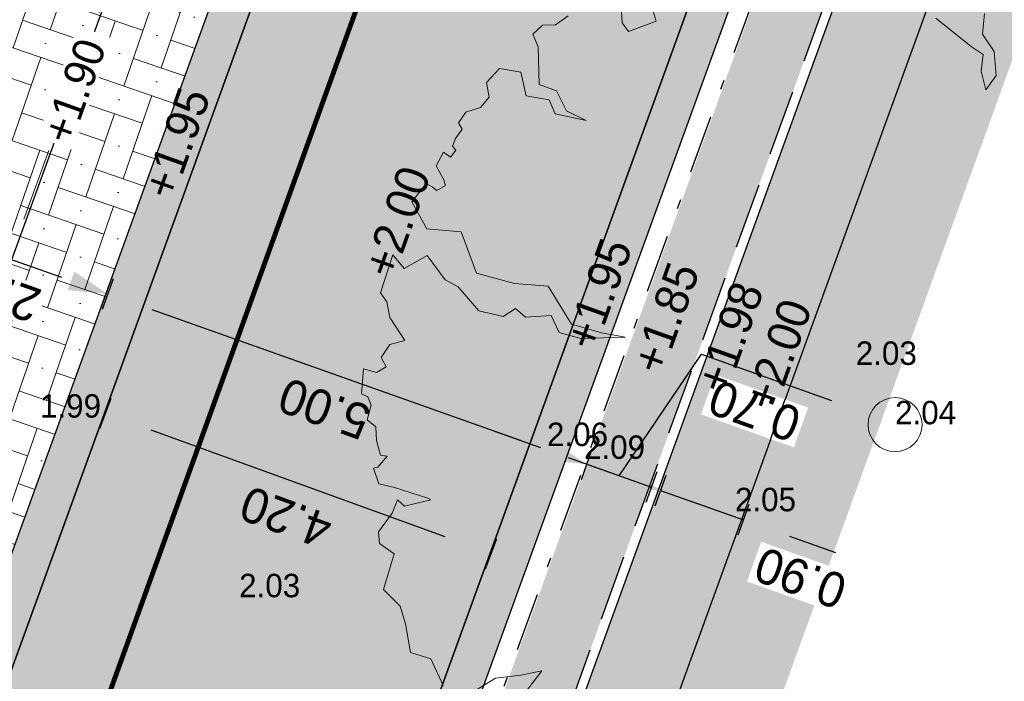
# Model space of a CAD drawing. Header units: metres. Extents: x 134157 to 138734, y 451157 to 455772.
# Tile 235 of 256: x 136431.29 to 136441.36, y 453442.51 to 453449.28. Entities that reach past the tile are written whole.
import ezdxf

# ---------------------------------------------------------------- set-up
doc = ezdxf.new("R2010")
doc.units = ezdxf.units.M
for name, pattern in [('CENTER__G5', [2.4, 1.5, -0.3, 0.3, -0.3]), ('DASHDOT__G2', [1.2, 0.6, -0.3, 0, -0.3]), ('HIDDEN__G5', [1.125, 0.75, -0.375])]:
    doc.linetypes.add(name, pattern=pattern)
doc.layers.add('-DR-alg-hulplijnen kantverharding asflast nieuwe fietsstraat', color=7, linetype='Continuous', true_color=0xff9429, plot=False)
for name, color, linetype, lineweight in [('-DR-bs-boom', 253, 'Continuous', 13), ('-DR-nw-rio-HWA 125', 170, 'HIDDEN__G5', 13), ('-DR-nw-vh-arc-tegels 300x300x45', 253, 'Continuous', 9)]:
    doc.layers.add(name, color=color, linetype=linetype, lineweight=lineweight)
for name, color, linetype in [('-DR-bs-rio-DWA Jutfaseweg', 253, 'Continuous'), ('-DR-bs-txt-hoogtemaat', 253, 'Continuous'), ('-DR-nw-maatvoering', 3, 'Continuous'), ('-DR-nw-rio-HWA 160', 170, 'CENTER__G5'), ('-DR-nw-txt-hoogtemaat', 2, 'Continuous'), ('-DR-nw-vh-band 10x20 ob', 2, 'HIDDEN__G5'), ('-DR-nw-vh-band 5-20x25', 2, 'DASHDOT__G2'), ('-DR-nw-vh-kantverharding', 3, 'Continuous')]:
    doc.layers.add(name, color=color, linetype=linetype)
doc.layers.add('-DR-nw-gr-arc-gras', color=7, linetype='Continuous', true_color=0xb5d5a4)
for name, color, linetype, lineweight, true_color in [('-DR-nw-vh-arc-asfalt fietsstraat rood', 7, 'Continuous', 9, 0xdfbfc7), ('-DR-nw-vh-arc-sbs df Drainflow', 7, 'Continuous', 9, 0xb9747c), ('-DR-nw-vh-arc-sbs kf bruinrood rabat halfsteens', 7, 'Continuous', 9, 0xb88485)]:
    doc.layers.add(name, color=color, linetype=linetype, lineweight=lineweight, true_color=true_color)
doc.layers.add('-DR-nw-vh-arc-halfverharding stabilizer', color=7, linetype='Continuous', lineweight=9, true_color=0xe2e1c1, transparency=0.1)
doc.layers.add('-DR-nw-vh-kantverharding halfverharding stabilizer', color=7, linetype='Continuous', true_color=0xe2e1c1, transparency=0.1)
doc.styles.add('Drong', font='txt', dxfattribs={"height": 1.8})
doc.dimstyles.new('Drong', dxfattribs={"dimtxt": 1.8, "dimasz": 2.5, "dimexe": 0, "dimexo": 0, "dimgap": 0.9, "dimtad": 1, "dimzin": 0, "dimdsep": 46, "dimtxsty": 'Drong', "dimblk": 'dimblk-wit', "dimcen": 0, "dimse1": 1, "dimse2": 1, "dimclrd": 256, "dimclre": 1, "dimclrt": 7, "dimadec": 0, "dimazin": 0, "dimtfac": 1, "dimtmove": 0, "dimatfit": 3, "dimfxl": 1, "dimtolj": 1, "dimtzin": 0, "dimarcsym": 0})
pattern_1 = [(115.3356253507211, (136419.7180158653, 453326.2367068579), (-0.2236810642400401, -0.1059037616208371), [0.06, -0.187485]), (205.3356253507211, (136419.7180158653, 453326.2367068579), (0.1059037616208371, -0.22368106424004), [0.06, -0.187485])]

# ---------------------------------------------------------------- blocks, each defined once
blk = doc.blocks.new('Boom bestaand 1')
for points in [[(-0.3180296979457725, 0.228042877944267), (-0.3010777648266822, 0.2188648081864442), (-0.2820069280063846, 0.2223948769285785), (-0.2608169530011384, 0.2153347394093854), (-0.2523411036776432, 0.2012146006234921), (-0.2699992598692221, 0.2040386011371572), (-0.2834196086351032, 0.2118046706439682), (-0.2947208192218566, 0.2047446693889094), (-0.3321562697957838, 0.1849765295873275)], [(-0.449460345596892, -0.05310935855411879), (-0.4325726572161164, -0.05488624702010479), (-0.4341562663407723, -0.082442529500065), (-0.4438616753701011, -0.08442230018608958), (-0.4591129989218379, -0.0788789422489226)], [(-0.4698088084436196, -0.1279778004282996), (-0.4666397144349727, -0.1420344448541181), (-0.471197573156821, -0.1534835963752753), (-0.4672833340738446, -0.1649416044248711), (-0.4544219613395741, -0.1649416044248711), (-0.4219893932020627, -0.1780763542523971), (-0.409966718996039, -0.1657799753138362), (-0.389277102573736, -0.1643826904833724), (-0.3736199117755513, -0.1512478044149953), (-0.3909544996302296, -0.175281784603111), (-0.4052137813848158, -0.175281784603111), (-0.4169567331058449, -0.1934470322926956), (-0.4393239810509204, -0.1892550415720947), (-0.4502279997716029, -0.2060228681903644), (-0.4429587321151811, -0.2225112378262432), (-0.4293484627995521, -0.2253992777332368), (-0.4239762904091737, -0.2366267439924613), (-0.4254414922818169, -0.2510271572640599), (-0.418848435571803, -0.2612782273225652), (-0.4122553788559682, -0.2603019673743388), (-0.4066391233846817, -0.2695767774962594), (-0.4012669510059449, -0.2747023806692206), (-0.3966274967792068, -0.2734819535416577), (-0.3924762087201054, -0.2805602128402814), (-0.3993135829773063, -0.2847094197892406), (-0.3905228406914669, -0.2961809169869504), (-0.3763599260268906, -0.2947164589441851), (-0.3702552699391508, -0.2952046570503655), (-0.3690343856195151, -0.3047234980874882), (-0.3739181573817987, -0.307164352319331), (-0.3790460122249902, -0.3110695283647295), (-0.3685879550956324, -0.3301182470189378), (-0.3402060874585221, -0.3273904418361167), (-0.3249566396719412, -0.2991245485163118), (-0.2839884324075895, -0.301203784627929), (-0.2610645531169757, -0.2728350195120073), (-0.2463278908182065, -0.2450116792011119), (-0.2053925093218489, -0.2390105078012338), (-0.1868351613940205, -0.2166427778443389), (-0.1742816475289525, -0.1980938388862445), (-0.189564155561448, -0.2362827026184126), (-0.2026635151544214, -0.2526493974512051), (-0.2201291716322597, -0.2531949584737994), (-0.2283163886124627, -0.2755626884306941), (-0.2392323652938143, -0.2810182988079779), (-0.2370492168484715, -0.2946571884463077), (-0.2506941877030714, -0.313205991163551), (-0.2790760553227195, -0.3219349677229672), (-0.2898422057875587, -0.3303738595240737), (-0.3172829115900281, -0.3367933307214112), (-0.3145534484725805, -0.3612149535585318), (-0.3303818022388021, -0.3661248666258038), (-0.3025457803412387, -0.3906749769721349), (-0.2927212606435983, -0.3884927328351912), (-0.2779845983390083, -0.3917659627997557), (-0.2528775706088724, -0.3874016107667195), (-0.2548309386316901, -0.4015582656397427), (-0.2470641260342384, -0.4137096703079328), (-0.2372707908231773, -0.4130346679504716), (-0.235920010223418, -0.4234984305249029), (-0.2440246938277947, -0.4329495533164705), (-0.2234253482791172, -0.4440884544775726), (-0.2183598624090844, -0.4397003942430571), (-0.2102551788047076, -0.4400378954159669), (-0.1991112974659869, -0.448814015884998), (-0.1899934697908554, -0.4440884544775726), (-0.1778364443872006, -0.4484763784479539), (-0.1639910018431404, -0.4505016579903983), (-0.1606139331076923, -0.4451010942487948), (-0.1548731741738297, -0.4572524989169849), (-0.1555486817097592, -0.4613030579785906), (-0.1400145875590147, -0.4626531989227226), (-0.1312346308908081, -0.4505016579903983), (-0.1096221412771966, -0.4258612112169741), (-0.1072582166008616, -0.4238359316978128), (-0.1116481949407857, -0.448814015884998), (-0.1194152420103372, -0.4525269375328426), (-0.1102974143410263, -0.4619780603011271), (-0.09917651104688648, -0.4806846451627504), (-0.0889794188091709, -0.4840821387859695), (-0.07470325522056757, -0.4752485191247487), (-0.04819058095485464, -0.4976722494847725), (-0.02779592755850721, -0.489518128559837), (-0.01080061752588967, -0.4915566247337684), (0.01571205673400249, -0.4976722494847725), (0.02862852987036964, -0.4827231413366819), (0.05582116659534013, -0.4820436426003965)], [(0.071993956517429, -0.4570290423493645), (0.06901628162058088, -0.4348673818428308), (0.07565379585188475, -0.4119102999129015), (0.07964846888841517, -0.3923569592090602), (0.09273351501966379, -0.4155685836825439)]]:
    blk.add_lwpolyline(points)
blk.add_circle((0, 0), 0.02512965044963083)
blk = doc.blocks.new('dimblk-wit')
at = {"color": 7}
blk.add_line((2.842170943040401e-14, -0.3333333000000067), (-2.842170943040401e-14, 0.3333333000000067), dxfattribs=at)
blk.add_solid([(0, 0), (-0.7999999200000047, 0.1999999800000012), (-0.7999999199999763, -0.1999999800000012)], dxfattribs=at)
blk = doc.blocks.new('*D227')
at = {"layer": '-DR-nw-maatvoering', "lineweight": -2, "transparency": 16777216}
blk.add_line((136436.4088553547, 453444.9679584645), (136432.6399971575, 453446.3079987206), dxfattribs=at)
at = {"layer": 'Defpoints', "color": 0, "transparency": 16777216}
for p in [(136432.1688898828, 453446.4755037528), (136432.1688898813, 453446.4755037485), (136436.8799626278, 453444.8004534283)]:
    blk.add_point(p, dxfattribs=at)
at = {"layer": '-DR-nw-maatvoering', "lineweight": -2, "transparency": 16777216, "xscale": 0.5, "yscale": 0.5, "zscale": 0.5}
for p, rotation in [((136432.1688898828, 453446.4755037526), 160.4268500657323), ((136436.8799626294, 453444.8004534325), 340.4268500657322)]:
    blk.add_blockref('dimblk-wit', p, dxfattribs=dict(at, rotation=rotation))
at = {"layer": '-DR-nw-maatvoering', "color": 7, "transparency": 16777216, "insert": (136434.4025856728, 453445.2953024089), "char_height": 0.36, "attachment_point": 5, "rotation": 160.42685006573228, "style": 'Drong'}
blk.add_mtext('\\A1;5.00', dxfattribs=at)
blk = doc.blocks.new('*D228')
at = {"layer": '-DR-nw-maatvoering', "lineweight": -2, "transparency": 16777216}
blk.add_line((136431.7162313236, 453446.6364938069), (136430.5868579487, 453447.0380493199), dxfattribs=at)
at = {"layer": 'Defpoints', "color": 0, "transparency": 16777216}
for p in [(136430.1888079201, 453447.4110275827), (136430.115750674, 453447.2055543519), (136432.1873385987, 453446.468988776)]:
    blk.add_point(p, dxfattribs=at)
at = {"layer": '-DR-nw-maatvoering', "lineweight": -2, "transparency": 16777216, "xscale": 0.5, "yscale": 0.5, "zscale": 0.5}
for p, rotation in [((136430.115750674, 453447.2055543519), 160.4268500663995), ((136432.1873385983, 453446.4689887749), 340.4268500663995)]:
    blk.add_blockref('dimblk-wit', p, dxfattribs=dict(at, rotation=rotation))
at = {"layer": '-DR-nw-maatvoering', "color": 7, "transparency": 16777216, "insert": (136431.0297040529, 453446.4945953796), "char_height": 0.36, "attachment_point": 5, "rotation": 160.42685006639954, "style": 'Drong', "bg_fill": 3, "box_fill_scale": 1.1, "bg_fill_color": 256, "bg_fill_true_color": 13158600, "bg_fill_transparency": 0}
blk.add_mtext('\\A1;2.20', dxfattribs=at)
blk = doc.blocks.new('*D229')
at = {"layer": '-DR-nw-maatvoering', "lineweight": -2, "transparency": 16777216}
for p, q in [((136437.4172976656, 453444.6094452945), (136438.2608647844, 453445.852858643)), ((136438.2608647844, 453445.852858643), (136439.5895736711, 453445.380428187)), ((136436.6160101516, 453444.8943479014), (136436.144902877, 453445.0618529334)), ((136437.0871174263, 453444.7268428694), (136437.7474779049, 453444.4920477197)), ((136437.0871174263, 453444.7268428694), (136437.7474779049, 453444.4920477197)), ((136438.2185851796, 453444.3245426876), (136438.6896924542, 453444.1570376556))]:
    blk.add_line(p, q, dxfattribs=at)
at = {"layer": 'Defpoints', "color": 0, "transparency": 16777216}
for p in [(136437.8001779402, 453444.6402663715), (136437.7474779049, 453444.4920477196), (136436.9335765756, 453444.2950098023)]:
    blk.add_point(p, dxfattribs=at)
at = {"layer": '-DR-nw-maatvoering', "lineweight": -2, "transparency": 16777216, "xscale": 0.5, "yscale": 0.5, "zscale": 0.5}
for p, rotation in [((136437.0871174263, 453444.7268428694), 340.4268500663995), ((136437.7474779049, 453444.4920477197), 160.4268500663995)]:
    blk.add_blockref('dimblk-wit', p, dxfattribs=dict(at, rotation=rotation))
at = {"layer": '-DR-nw-maatvoering', "color": 7, "transparency": 16777216, "insert": (136438.8033786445, 453445.2739672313), "char_height": 0.36, "attachment_point": 5, "rotation": 160.42685006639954, "style": 'Drong', "bg_fill": 3, "box_fill_scale": 1.1, "bg_fill_color": 256, "bg_fill_true_color": 13158600, "bg_fill_transparency": 0}
blk.add_mtext('\\A1;0.70', dxfattribs=at)
blk = doc.blocks.new('*D230')
at = {"layer": '-DR-nw-maatvoering', "lineweight": -2, "transparency": 16777216}
for p, q in [((136437.369768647, 453444.6263445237), (136436.8986613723, 453444.7938495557)), ((136437.8408759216, 453444.4588394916), (136438.688869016, 453444.1573304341)), ((136439.1599762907, 453443.989825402), (136439.6310835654, 453443.82232037))]:
    blk.add_line(p, q, dxfattribs=at)
at = {"layer": 'Defpoints', "color": 0, "transparency": 16777216}
for p in [(136437.8966961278, 453444.6158336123), (136438.7446892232, 453444.3143245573), (136438.688869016, 453444.157330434)]:
    blk.add_point(p, dxfattribs=at)
at = {"layer": '-DR-nw-maatvoering', "lineweight": -2, "transparency": 16777216, "xscale": 0.5, "yscale": 0.5, "zscale": 0.5, "rotation": 340.4268500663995}
blk.add_blockref('dimblk-wit', (136437.8408759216, 453444.4588394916), dxfattribs=at)
at = {"layer": '-DR-nw-maatvoering', "color": 7, "transparency": 16777216, "insert": (136439.273689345, 453443.5633967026), "char_height": 0.36, "attachment_point": 5, "rotation": 160.42685006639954, "style": 'Drong', "bg_fill": 3, "box_fill_scale": 1.1, "bg_fill_color": 256, "bg_fill_true_color": 13158600, "bg_fill_transparency": 0}
blk.add_mtext('\\A1;0.90', dxfattribs=at)
at = {"layer": '-DR-nw-maatvoering', "lineweight": -2, "transparency": 16777216, "xscale": 0.5, "yscale": 0.5, "zscale": 0.5, "rotation": 160.4268500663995}
blk.add_blockref('dimblk-wit', (136438.688869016, 453444.1573304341), dxfattribs=at)
blk = doc.blocks.new('*D245')
at = {"layer": '-DR-nw-maatvoering', "lineweight": -2, "transparency": 16777216}
blk.add_line((136435.6377489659, 453443.9822450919), (136432.6296503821, 453445.0737316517), dxfattribs=at)
at = {"layer": 'Defpoints', "color": 0, "transparency": 16777216}
for p in [(136432.1596349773, 453445.2442764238), (136432.1596349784, 453445.2442764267), (136436.1077643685, 453443.811700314)]:
    blk.add_point(p, dxfattribs=at)
at = {"layer": '-DR-nw-maatvoering', "lineweight": -2, "transparency": 16777216, "xscale": 0.5, "yscale": 0.5, "zscale": 0.5}
for p, rotation in [((136432.1596349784, 453445.2442764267), 160.0567307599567), ((136436.1077643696, 453443.8117003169), 340.0567307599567)]:
    blk.add_blockref('dimblk-wit', p, dxfattribs=dict(at, rotation=rotation))
at = {"layer": '-DR-nw-maatvoering', "color": 7, "transparency": 16777216, "insert": (136434.0096480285, 453444.1861063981), "char_height": 0.36, "attachment_point": 5, "rotation": 160.05673075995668, "style": 'Drong'}
blk.add_mtext('\\A1;4.20', dxfattribs=at)
blk = doc.blocks.new('*D709')
at = {"layer": '-DR-nw-maatvoering', "lineweight": -2, "transparency": 16777216}
blk.add_line((136432.248531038, 453449.7036033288), (136426.5488731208, 453434.0125736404), dxfattribs=at)
at = {"layer": 'Defpoints', "color": 0, "transparency": 16777216}
for p in [(136432.4192393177, 453450.1735593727), (136426.3781648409, 453433.5426175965), (136426.3781648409, 453433.5426175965)]:
    blk.add_point(p, dxfattribs=at)
at = {"layer": '-DR-nw-maatvoering', "lineweight": -2, "transparency": 16777216, "xscale": 0.5, "yscale": 0.5, "zscale": 0.5}
for p, rotation in [((136432.4192393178, 453450.1735593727), 70.036797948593), ((136426.378164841, 453433.5426175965), 250.036797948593)]:
    blk.add_blockref('dimblk-wit', p, dxfattribs=dict(at, rotation=rotation))
at = {"layer": '-DR-nw-maatvoering', "color": 7, "transparency": 16777216, "insert": (136429.0568632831, 453441.9822590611), "char_height": 0.36, "attachment_point": 5, "rotation": 70.03679794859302, "style": 'Drong'}
blk.add_mtext('\\A1;17.70', dxfattribs=at)

msp = doc.modelspace()

# ---------------------------------------------------------------- hatches: boundary and pattern name
at = {"layer": '-DR-nw-gr-arc-gras', "transparency": 33554687}
h = msp.add_hatch(dxfattribs=at)
h.set_pattern_fill('AGR-BOLLEN', color=256, scale=0.1, pattern_type=2)
h.set_pattern_definition(pattern_1)
edge = h.paths.add_edge_path()
edge.add_arc((-7000776.809524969, 3043164.567559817), 7592527.997363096, 340.0567505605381, 340.0572256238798)
edge.add_line((136455.7815594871, 453494.2542758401), (136455.1236032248, 453494.4934109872))
edge.add_arc((380495.2223584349, 364992.5484406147), 259592.3035530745, 160.0666568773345, 160.0804453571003)
edge.add_line((136433.832290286, 453435.7615323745), (136433.813485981, 453435.768343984))
edge.add_line((136433.813485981, 453435.768343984), (136432.1794965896, 453431.2550945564))
edge.add_line((136432.1794965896, 453431.2550945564), (136432.198303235, 453431.2482893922))
edge.add_line((136432.198303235, 453431.2482893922), (136431.6776287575, 453429.8696050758))
edge.add_line((136431.6776287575, 453429.8696050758), (136432.3363505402, 453429.6312341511))
edge.add_line((136432.3363505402, 453429.6312341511), (136434.3092713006, 453435.0765756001))
h = msp.add_hatch(dxfattribs=at)
h.set_pattern_fill('AGR-BOLLEN', color=256, scale=0.1, pattern_type=2)
h.set_pattern_definition(pattern_1)
edge = h.paths.add_edge_path()
edge.add_line((136486.7030920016, 453573.6087743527), (136485.7630611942, 453573.9498639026))
edge.add_line((136485.7630611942, 453573.9498639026), (136435.7588951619, 453436.1401403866))
edge.add_arc((149594.4053380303, 448661.5340770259), 13998.10127369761, 160.0567307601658, 160.2977033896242)
edge.add_line((136415.7944574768, 453380.7558908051), (136415.2888679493, 453379.3437739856))
edge.add_line((136415.2888679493, 453379.3437739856), (136417.827, 453378.5290000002))
edge.add_line((136417.827, 453378.5290000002), (136420.5020000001, 453386.1220000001))
edge.add_line((136420.5020000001, 453386.1220000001), (136418.9871024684, 453386.7016044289))
edge.add_arc((149703.627760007, 448622.0326909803), 14113.24722573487, 160.0572265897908, 160.2691215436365, ccw=False)
edge.add_line((136436.698916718, 453435.7990253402), (136486.7030920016, 453573.6087743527))
at = {"layer": '-DR-nw-vh-arc-asfalt fietsstraat rood', "transparency": 33554687}
h = msp.add_hatch(color=256, dxfattribs=at)
h.dxf.hatch_style = 1
edge = h.paths.add_edge_path()
edge.add_arc((137987.7467455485, 453337.2025435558), 1495.400000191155, 160.0946501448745, 161.0347260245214)
edge.add_arc((135150.599574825, 454312.1876383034), 1504.600000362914, 340.0567307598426, 341.034726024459, ccw=False)
edge.add_line((136564.9699280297, 453798.9843013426), (136431.2485721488, 453430.4479765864))
edge.add_line((136431.2485721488, 453430.4479765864), (136427.2999171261, 453431.8791033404))
edge.add_line((136427.2999171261, 453431.8791033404), (136429.6486940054, 453438.3572199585))
edge.add_line((136429.6486940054, 453438.3572199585), (136561.0217986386, 453800.4168774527))
edge.add_arc((135150.5995746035, 454312.1876383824), 1500.400000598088, 340.0567307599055, 341.0347260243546)
edge.add_line((136569.551446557, 453824.5650928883), (136577.738336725, 453847.767375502))
edge.add_line((136577.738336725, 453847.767375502), (136586.3288476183, 453871.4914783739))
edge.add_line((136586.3288476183, 453871.4914783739), (136590.2290830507, 453869.9266325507))
edge.add_line((136590.2290830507, 453869.9266325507), (136581.6874133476, 453846.3374126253))
at = {"layer": '-DR-nw-vh-arc-halfverharding stabilizer'}
h = msp.add_hatch(dxfattribs=at)
h.set_pattern_fill('GRAVEL', color=256, scale=0.03)
h.set_pattern_definition([(228.0127875, (0.54864, 0.7619999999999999), (-6.096000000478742, -6.857999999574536), [0.102516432, -10.1491450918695]), (184.969741, (0.4800599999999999, 0.6858), (9.143999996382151, 0.7620000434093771), [0.175921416, -17.41621466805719]), (132.5104471, (0.3048, 0.6705599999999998), (7.620000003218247, -8.381999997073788), [0.124044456, -12.28041683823]), (267.273689, (0.00762, 0.4800599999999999), (0.7620000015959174, 15.23999999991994), [0.160201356, -15.8599312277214]), (292.83365418, (0, 0.32004), (-3.810000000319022, 9.143999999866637), [0.15709011, -15.5519423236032]), (357.2736889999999, (0.06096, 0.17526), (-15.23999999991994, 0.7620000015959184), [0.160201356, -15.8599312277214]), (37.69424047, (0.22098, 0.16764), (-9.905999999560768, -7.620000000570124), [0.211858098, -20.9739345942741]), (72.25532837, (0.38862, 0.29718), (5.334000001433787, 16.76399999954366), [0.200015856, -19.8015769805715]), (121.42956562, (0.4495799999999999, 0.48768), (-6.096000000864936, 9.905999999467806), [0.1607439, -15.9136637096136]), (175.2363583, (0.36576, 0.6248400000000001), (8.381999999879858, -0.7620000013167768), [0.183513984, -8.992181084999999]), (222.3974378, (0.18288, 0.64008), (-9.143999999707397, -8.382000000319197), [0.237323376, -23.4950317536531]), (138.81407483, (0.7619999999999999, 0.47244), (-5.333999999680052, 4.572000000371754), [0.08100136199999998, -8.0191697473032]), (171.4692344, (0.70104, 0.52578), (9.906000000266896, -1.523999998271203), [0.154104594, -15.256391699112]), (225, (0.54864, 0.54864), (-1.06581410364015e-16, -0.7620000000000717), [0.107762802, -0.9698679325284]), (203.19859051, (0.4953, 0.64008), (3.810000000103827, 1.5239999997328), [0.05803239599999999, -5.745186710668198]), (291.80140949, (0.44196, 0.61722), (-0.7620000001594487, 2.285999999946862), [0.082069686, -4.021425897]), (30.96375653, (0.47244, 0.5410200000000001), (2.286000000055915, 1.523999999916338), [0.133295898, -4.309889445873]), (161.56505118, (0.5867399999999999, 0.6096), (1.524000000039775, -0.761999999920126), [0.096386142, -2.3132694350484]), (16.389540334, (0, 0.61722), (7.620000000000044, 2.286000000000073), [0.1350264, -13.3676480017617]), (70.34617594, (0.12954, 0.65532), (-3.048000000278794, -8.381999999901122), [0.113279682, -11.21466470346]), (293.19859051, (0.5867399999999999, 0.7619999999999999), (-1.523999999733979, 3.810000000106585), [0.11606403, -5.687155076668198]), (343.6104596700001, (0.6324599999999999, 0.65532), (-7.620000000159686, 2.285999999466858), [0.1350264, -13.367648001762]), (339.44395478, (0, 0.14478), (-3.809999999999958, 1.524000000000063), [0.1302105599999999, -6.3803202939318]), (294.7751406, (0.12192, 0.09906), (-3.810000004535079, 8.381999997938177), [0.109101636, -10.801078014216]), (66.80140949, (0.59436, 0), (1.523999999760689, 3.810000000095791), [0.11606403, -5.687155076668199]), (17.35402464, (0.64008, 0.10668), (-9.905999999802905, -3.048000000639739), [0.127734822, -12.64571279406]), (69.44395478, (0.22098, 0), (-1.524000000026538, -3.809999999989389), [0.06510527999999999, -6.445425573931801]), (101.309932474, (0.54864, 0), (-0.7620000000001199, 3.048000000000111), [0.03885437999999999, -3.8465984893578]), (165.963756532, (0.5410200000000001, 0.0381), (2.285999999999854, -0.7619999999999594), [0.15709011, -2.9847163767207]), (186.00900596, (0.38862, 0.0762), (7.61999999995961, 0.762000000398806), [0.1455801, -14.4124094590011]), (303.69006753, (0.47244, 0.47244), (-0.7620000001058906, 1.523999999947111), [0.109897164, -2.637532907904]), (353.15722659, (0.5334, 0.3809999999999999), (12.9540000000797, -1.523999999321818), [0.191867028, -18.9948027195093]), (60.9453959, (0.7239, 0.35814), (-3.048000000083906, -5.333999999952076), [0.078452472, -7.766817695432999]), (90, (0.7619999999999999, 0.42672), (-0.7619999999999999, 0.7619999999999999), [0.04572, -0.7162799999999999]), (120.25643716, (0.37338, 0.09906), (3.047999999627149, -5.334000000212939), [0.105860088, -10.48018223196]), (48.01278749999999, (0.32004, 0.1905), (6.096000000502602, 6.857999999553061), [0.205032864, -10.0466286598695]), (0, (0.4572, 0.3429), (0.7619999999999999, 0.7619999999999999), [0.19812, -0.5638799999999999]), (325.3048465, (0.65532, 0.3429), (7.620000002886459, -5.333999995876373), [0.120482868, -11.927795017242]), (254.0546040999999, (0.75438, 0.27432), (-0.761999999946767, -3.048000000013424), [0.110948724, -5.4364950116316]), (207.64597536, (0.7239, 0.16764), (-14.478000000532, -7.619999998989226), [0.18064353, -17.8837393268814]), (175.42607874, (0.5638799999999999, 0.08381999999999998), (-9.905999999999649, 0.7619999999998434), [0.191108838, -18.919753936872])])
h.paths.add_polyline_path([(136435.7588943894, 453436.1401382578), (136441.0012965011, 453450.5880141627), (136443.7471601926, 453458.1555179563), (136442.9043801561, 453458.471449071), (136440.155265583, 453450.8949959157), (136434.9128665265, 453436.4471184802)])
at = {"layer": '-DR-nw-vh-arc-sbs df Drainflow'}
h = msp.add_hatch(dxfattribs=at)
h.set_pattern_fill('AVH-SBS_KEIFORMAAT_ELLEBOOG_01', color=256, scale=3, angle=71, pattern_type=2)
h.set_pattern_definition([(71, (0, 0), (-0.3813260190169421, -0.185985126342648), [0.8999999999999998, -0.3]), (161, (0.1953408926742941, 0.5673111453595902), (-0.3813260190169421, -0.185985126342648), [0.8999999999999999, -0.3]), (71, (-0.0441573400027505, 0.3324907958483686), (-0.3813260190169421, -0.185985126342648), [0, -1.2]), (71, (-0.0394794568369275, 0.8068093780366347), (-0.3813260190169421, -0.185985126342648), [0, -1.2])])
edge = h.paths.add_edge_path()
edge.add_line((136427.1816790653, 453432.719829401), (136429.2726816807, 453438.493655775))
edge.add_line((136429.2726816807, 453438.493655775), (136433.5577474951, 453450.2960111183))
edge.add_arc((136433.0852220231, 453450.4719248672), 0.504208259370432, 250.5329632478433, 339.58049823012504, ccw=False)
edge.add_line((136432.9171873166, 453449.9965404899), (136431.5956557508, 453450.4687904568))
edge.add_arc((136431.4942004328, 453450.1864656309), 0.3000008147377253, 70.23375988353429, 160.056666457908)
edge.add_line((136431.2121905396, 453450.2887930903), (136427.2046139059, 453439.2440527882))
edge.add_arc((149594.4041399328, 448661.53450876), 14007.20000018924, 160.0567307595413, 160.0785808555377)
edge.add_arc((136425.665610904, 453434.1200940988), 0.2999999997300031, 160.0785809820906, 250.0777628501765)
edge.add_line((136425.5633875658, 453433.8380473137), (136426.8819308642, 453433.3601624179))
edge.add_arc((136426.7115586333, 453432.8900844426), 0.4999999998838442, -19.907954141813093, 70.07776280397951, ccw=False)
at = {"layer": '-DR-nw-vh-arc-sbs kf bruinrood rabat halfsteens', "transparency": 33554687}
h = msp.add_hatch(color=256, dxfattribs=at)
h.dxf.hatch_style = 1
h.paths.add_polyline_path([(136429.6486940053, 453438.3572199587), (136437.6489532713, 453460.4056532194), (136437.2726580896, 453460.5413094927), (136433.8293244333, 453451.0516029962), (136433.4882348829, 453450.1115721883), (136429.2726816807, 453438.493655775), (136427.1816790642, 453432.7198294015), (136427.5554583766, 453432.5843892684, -0.0001096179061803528)])
h = msp.add_hatch(color=256, dxfattribs=at)
h.dxf.hatch_style = 1
h.paths.add_polyline_path([(136433.9728357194, 453436.7882080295), (136441.9763478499, 453458.8456060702), (136441.6000526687, 453458.9812623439), (136433.5968233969, 453436.9246438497, 0.00010961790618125), (136431.5042155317, 453431.1535444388), (136431.8802876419, 453431.0172735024, -0.0001096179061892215)])
at = {"layer": '-DR-nw-vh-arc-tegels 300x300x45'}
h = msp.add_hatch(dxfattribs=at)
h.set_pattern_fill('AVH-TEGEL_200X200_HALFST', color=256, scale=2, angle=71, pattern_type=2)
h.set_pattern_definition([(71, (0, 0), (-0.05887645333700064, 0.443321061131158), [0.4, -0.4]), (161, (0, 0), (-0.1302272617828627, -0.3782074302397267), [])])
h.paths.add_polyline_path([(136429.3444944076, 453451.4856304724), (136430.9113817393, 453450.9257024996), (136427.4674636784, 453441.43237062), (136425.9336983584, 453441.9804624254)], flags=16)
h.paths.add_polyline_path([(136429.3445117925, 453451.1896013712), (136430.7197191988, 453450.6906082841), (136427.4607290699, 453441.7463186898), (136426.1241240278, 453442.2259406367)], flags=0)
h.paths.add_polyline_path([(136429.7497939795, 453452.6151147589), (136433.5729486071, 453463.2604637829), (136435.1795171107, 453462.6863557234), (136431.3207059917, 453452.0537485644)], flags=16)
h.paths.add_polyline_path([(136429.9524644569, 453452.8838370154), (136433.5746509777, 453463.0725578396), (136434.9925478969, 453462.5658716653), (136431.3336739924, 453452.3826660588)], flags=0)
h.paths.add_polyline_path([(136433.9777225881, 453464.3901358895), (136438.2650914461, 453476.3356330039), (136439.9171573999, 453475.7452664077), (136435.5858128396, 453463.8154840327)], flags=16)
h.paths.add_polyline_path([(136434.1664177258, 453464.6154356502), (136438.3254843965, 453476.2078583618), (136439.788878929, 453475.6849135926), (136435.5865051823, 453464.1079666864)], flags=0)
edge = h.paths.add_edge_path()
edge.add_line((136433.5721112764, 453450.9290888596), (136433.2910304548, 453451.0310788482))
edge.add_line((136433.2910304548, 453451.0310788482), (136433.3595444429, 453451.2220623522))
edge.add_line((136433.3595444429, 453451.2220623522), (136433.3593090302, 453451.2221477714))
edge.add_line((136433.3593090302, 453451.2221477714), (136433.3931206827, 453451.3131701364))
edge.add_line((136433.3931206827, 453451.3131701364), (136431.6039075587, 453451.9525463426))
edge.add_line((136431.6039075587, 453451.9525463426), (136431.6755773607, 453452.1522271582))
edge.add_line((136431.6755773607, 453452.1522271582), (136443.4072256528, 453484.4842373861))
edge.add_line((136443.4072256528, 453484.4842373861), (136445.1953695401, 453483.8399428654))
edge.add_line((136445.1953695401, 453483.8399428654), (136445.2970640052, 453484.1221807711))
edge.add_line((136445.2970640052, 453484.1221807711), (136445.5790732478, 453484.0198539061))
edge.add_line((136445.5790732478, 453484.0198539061), (136446.108141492, 453485.4779473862))
edge.add_line((136446.108141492, 453485.4779473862), (136445.8731337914, 453485.5632197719))
edge.add_line((136445.8731337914, 453485.5632197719), (136446.026623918, 453485.9862331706))
edge.add_line((136446.026623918, 453485.9862331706), (136445.6976131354, 453486.1056145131))
edge.add_line((136445.6976131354, 453486.1056145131), (136438.6467251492, 453488.6712816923))
edge.add_line((136438.6467251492, 453488.6712816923), (136438.0155513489, 453486.9337549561))
edge.add_line((136438.0155513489, 453486.9337549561), (136439.1819418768, 453486.511553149))
edge.add_line((136439.1819418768, 453486.511553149), (136437.7227891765, 453482.4734198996))
edge.add_line((136437.7227891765, 453482.4734198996), (136436.7070624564, 453482.8404338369))
edge.add_line((136436.7070624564, 453482.8404338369), (136435.7185769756, 453480.0489155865))
edge.add_line((136435.7185769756, 453480.0489155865), (136436.7201438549, 453479.698650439))
edge.add_line((136436.7201438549, 453479.698650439), (136435.2759641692, 453475.7019202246))
edge.add_line((136435.2759641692, 453475.7019202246), (136434.2602303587, 453476.0689485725))
edge.add_line((136434.2602303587, 453476.0689485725), (136433.285751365, 453473.2840013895))
edge.add_line((136433.285751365, 453473.2840013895), (136434.2733117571, 453472.9271651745))
edge.add_line((136434.2733117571, 453472.9271651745), (136432.8291315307, 453468.9304347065))
edge.add_line((136432.8291315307, 453468.9304347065), (136431.8133982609, 453469.2974633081))
edge.add_line((136431.8133982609, 453469.2974633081), (136430.8389192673, 453466.5125161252))
edge.add_line((136430.8389192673, 453466.5125161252), (136431.8264799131, 453466.1556793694))
edge.add_line((136431.8264799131, 453466.1556793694), (136430.3822928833, 453462.1589641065))
edge.add_line((136430.3822928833, 453462.1589641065), (136429.3665661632, 453462.5259780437))
edge.add_line((136429.3665661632, 453462.5259780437), (136428.4156084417, 453459.7325438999))
edge.add_line((136428.4156084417, 453459.7325438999), (136429.3845617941, 453459.3824263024))
edge.add_line((136429.3845617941, 453459.3824263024), (136427.9354673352, 453455.3874641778))
edge.add_line((136427.9354673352, 453455.3874641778), (136426.9197340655, 453455.7544927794))
edge.add_line((136426.9197340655, 453455.7544927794), (136425.968776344, 453452.9610586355))
edge.add_line((136425.968776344, 453452.9610586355), (136426.9328154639, 453452.6127093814))
edge.add_line((136426.9328154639, 453452.6127093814), (136425.4886352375, 453448.6159789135))
edge.add_line((136425.4886352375, 453448.6159789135), (136424.4729019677, 453448.9830075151))
edge.add_line((136424.4729019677, 453448.9830075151), (136423.4984376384, 453446.1980668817))
edge.add_line((136423.4984376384, 453446.1980668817), (136424.4859836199, 453445.8412235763))
edge.add_line((136424.4859836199, 453445.8412235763), (136420.4560000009, 453435.0110000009))
edge.add_line((136420.4560000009, 453435.0110000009), (136419.5645794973, 453432.5325718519))
edge.add_line((136419.5645794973, 453432.5325718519), (136425.4878116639, 453430.4021527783))
edge.add_line((136425.4878116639, 453430.4021527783), (136425.992576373, 453431.8146727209))
edge.add_line((136425.992576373, 453431.8146727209), (136426.0598783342, 453432.0030087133))
edge.add_line((136426.0598783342, 453432.0030087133), (136426.6325113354, 453431.7983780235))
edge.add_arc((149594.4049612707, 448661.5342113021), 14005.20087373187, 160.0818529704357, 160.0861629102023, ccw=False)
edge.add_line((136426.9913804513, 453432.7888791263), (136426.7114912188, 453432.8904367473))
edge.add_line((136426.7114912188, 453432.8904367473), (136426.81371295, 453433.1721562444))
edge.add_line((136426.81371295, 453433.1721562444), (136425.0251757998, 453433.8203828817))
edge.add_line((136425.0251757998, 453433.8203828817), (136431.1930400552, 453450.8250517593))
edge.add_line((136431.1930400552, 453450.8250517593), (136432.9854060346, 453450.1845488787))
edge.add_line((136432.9854060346, 453450.1845488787), (136433.0877320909, 453450.466555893))
edge.add_line((136433.0877320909, 453450.466555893), (136433.367453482, 453450.3650591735))
edge.add_line((136433.367453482, 453450.3650591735), (136433.5721112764, 453450.9290888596))

# ---------------------------------------------------------------- linework, layer by layer
at = {"layer": '-DR-alg-hulplijnen kantverharding asflast nieuwe fietsstraat'}
for points in [[(136615.5574884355, 453953.711278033), (136612.5988155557, 453946.9774368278), (136593.3968481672, 453893.9480587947), (136588.980006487, 453881.7567302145), (136586.9296896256, 453874.6504554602, -0.01588767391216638), (136585.9525370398, 453871.6277406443), (136586.3288476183, 453871.4914783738), (136577.7383367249, 453847.7673755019, 0.004101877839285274), (136569.551446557, 453824.5650928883, -0.004267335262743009), (136561.0217986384, 453800.4168774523), (136429.6486940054, 453438.3572199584, 0.002151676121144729), (136389.0241510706, 453324.8767131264), (136377.1192577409, 453291.1651317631), (136363.7665480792, 453256.9101376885), (136363.728095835, 453256.80125087)], [(136620.467022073, 453951.9335331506), (136618.8898399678, 453946.4661328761, -0.01664357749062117), (136617.8615883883, 453943.301182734), (136595.3671784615, 453881.1791853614, -0.01664357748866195), (136594.1306749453, 453878.0896433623), (136591.8416891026, 453872.87998761, 0.01163646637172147), (136590.9554707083, 453870.7283732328), (136590.605185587, 453869.7904456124), (136590.2290830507, 453869.9266325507), (136581.6874133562, 453846.3374126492, 0.004101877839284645), (136573.5234525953, 453823.2001137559, -0.004267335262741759), (136564.9699280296, 453798.9843013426), (136433.5968233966, 453436.9246438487, 0.002151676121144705), (136392.9844638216, 453323.4781699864), (136381.0570405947, 453289.7027897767), (136367.704330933, 453255.4477957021), (136367.6831793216, 453255.3878998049)]]:
    msp.add_lwpolyline(points, format="xyb", dxfattribs=at)
at = {"layer": '-DR-bs-rio-DWA Jutfaseweg', "const_width": 0.05, "flags": 128}
msp.add_lwpolyline([(136429.0232717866, 453433.5741283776), (136450.0082717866, 453491.7151283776)], dxfattribs=at)
at = {"layer": '-DR-nw-rio-HWA 125'}
msp.add_lwpolyline([(136421.7203480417, 453420.8012929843), (136435.6884935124, 453459.2284494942)], dxfattribs=at)
at = {"layer": '-DR-nw-rio-HWA 160', "const_width": 0.1, "flags": 128}
msp.add_lwpolyline([(136451.9270864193, 453484.6648794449), (136436.3931857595, 453441.6389990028)], dxfattribs=at)
at = {"layer": '-DR-nw-vh-band 10x20 ob', "ltscale": 0.9}
msp.add_lwpolyline([(136432.387377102, 453429.7724026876, -0.0002447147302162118), (136434.8188634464, 453436.4812274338), (136455.7307132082, 453494.1135501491)], format="xyb", dxfattribs=at)
at = {"layer": '-DR-nw-vh-band 5-20x25'}
msp.add_lwpolyline([(136432.0690294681, 453430.9510857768, -0.0001095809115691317), (136434.1608418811, 453436.7199901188), (136454.731653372, 453493.4124233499)], format="xyb", dxfattribs=at)
at = {"layer": '-DR-nw-vh-kantverharding'}
for points in [[(136363.728095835, 453256.80125087), (136363.7665480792, 453256.9101376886), (136377.1192577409, 453291.1651317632), (136389.0241510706, 453324.8767131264, -0.002151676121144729), (136429.6486940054, 453438.3572199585), (136561.0217986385, 453800.4168774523, 0.004267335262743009), (136569.551446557, 453824.5650928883, -0.004101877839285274), (136577.738336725, 453847.767375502), (136586.3288476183, 453871.4914783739), (136585.9525370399, 453871.6277406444)], [(136367.6831793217, 453255.3878998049), (136367.704330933, 453255.4477957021), (136381.0570405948, 453289.7027897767), (136392.9844638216, 453323.4781699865, -0.002151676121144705), (136433.5968233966, 453436.9246438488), (136564.9699280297, 453798.9843013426, 0.004267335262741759), (136573.5234525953, 453823.2001137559, -0.004101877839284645), (136581.6874133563, 453846.3374126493), (136590.2290830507, 453869.9266325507), (136590.605185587, 453869.7904456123)], [(136392.187695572, 453320.0206781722), (136393.3616364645, 453323.3449754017, -0.002151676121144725), (136433.9728357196, 453436.7882080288), (136565.3459403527, 453798.8478655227, 0.004267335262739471), (136573.9017388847, 453823.0701157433, -0.004101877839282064), (136582.0635158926, 453846.2012257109), (136590.4689986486, 453869.4143430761)], [(136432.3952692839, 453429.5029958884, -0.0001319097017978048), (136434.9128665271, 453436.4471184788), (136455.9098441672, 453494.3140506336)], [(136445.7670794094, 453483.9516359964, -0.4135571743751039), (136445.1275732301, 453483.651784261), (136443.8087726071, 453484.1269675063, 0.413557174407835), (136443.4250688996, 453483.947056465), (136431.9625964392, 453452.3568853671, 0.4156399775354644), (136432.1436527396, 453451.9720545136), (136433.4583532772, 453451.502245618, -0.4156399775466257), (136433.7601137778, 453450.8608608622), (136433.5554576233, 453450.2968356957, -0.4127885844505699), (136432.9171873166, 453449.9965404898), (136431.5951527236, 453450.4689702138, 0.4127885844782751), (136431.2121905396, 453450.2887930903), (136427.2046139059, 453439.2440527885, 9.533902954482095e-05), (136425.3835626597, 453434.2223134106, 0.4142093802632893), (136425.5633875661, 453433.8380473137), (136426.8796381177, 453433.3609933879, -0.4141926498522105), (136427.179356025, 453432.7205767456)], [(136388.645266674, 453325.0050604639, -0.002151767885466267), (136429.2726816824, 453438.4936557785), (136433.4882348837, 453450.1115721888)]]:
    msp.add_lwpolyline(points, format="xyb", dxfattribs=at)

# ---------------------------------------------------------------- block references
at = {"layer": '-DR-bs-boom', "xscale": 11, "yscale": 11, "rotation": 293.3958673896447}
msp.add_blockref('Boom bestaand 1', (136440.2400000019, 453445.1320000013), dxfattribs=at)

# ---------------------------------------------------------------- texts
at = {"layer": '-DR-bs-txt-hoogtemaat', "color": 253, "char_height": 0.24, "attachment_point": 7, "style": 'Drong'}
for s, insert in [('2.03', (136439.838, 453445.7399999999, 2.031)), ('1.99', (136431.493, 453445.2, 1.992)), ('2.04', (136440.24, 453445.1319999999, 2.041)), ('2.06', (136436.679, 453444.9089999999, 2.057)), ('2.09', (136437.058, 453444.7779999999, 2.087)), ('2.05', (136438.602, 453444.242, 2.047)), ('2.03', (136433.53, 453443.362, 2.033))]:
    msp.add_mtext(s, dxfattribs=dict(at, insert=insert))
at = {"layer": '-DR-nw-txt-hoogtemaat', "style": 'Drong'}
for s, p in [('+1.95', (136432.8551360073, 453447.4143197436)), ('+2.00', (136435.1074351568, 453446.609459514)), ('+1.95', (136437.1706669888, 453445.8710239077))]:
    msp.add_text(s, height=0.34, rotation=70.33562535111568, dxfattribs=at).set_placement(p)

# ---------------------------------------------------------------- dimensions: what is measured, and where the dimension line sits
at = {"layer": '-DR-nw-maatvoering'}
for p1, p2, distance, override, picture, middle in [((136432.4192393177, 453450.1735593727), (136426.3781648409, 453433.5426175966), 3.9745731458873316e-11, {"dimrnd": 0.05, "dimtfill": 0}, '*D709', (136429.0568632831, 453441.9822590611)), ((136436.8799626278, 453444.8004534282), (136432.1688898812, 453446.4755037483), -4.814094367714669e-09, {"dimtfill": 0}, '*D227', (136434.4025856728, 453445.295302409)), ((136436.1077643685, 453443.8117003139), (136432.1596349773, 453445.2442764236), -3.277227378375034e-09, {"dimtfill": 0}, '*D245', (136434.0096480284, 453444.1861063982))]:
    dim = msp.add_aligned_dim(p1=p1, p2=p2, distance=distance, dimstyle='Drong', override=override, dxfattribs=at)
    dim.commit()
    dim.dimension.update_dxf_attribs({"geometry": picture, "text_midpoint": middle})

# ---------------------------------------------------------------- next in the draw order: texts
at = {"layer": '-DR-nw-txt-hoogtemaat', "insert": (136431.5100079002, 453448.0915710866), "char_height": 0.32, "width": 1.147889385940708, "attachment_point": 1, "rotation": 70.33562535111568, "style": 'Drong', "bg_fill": 3, "box_fill_scale": 1.1, "bg_fill_color": 256, "bg_fill_transparency": 0}
msp.add_mtext('+1.90', dxfattribs=at)

# ---------------------------------------------------------------- next in the draw order: dimensions: what is measured, and where the dimension line sits
at = {"layer": '-DR-nw-maatvoering'}
dim = msp.add_linear_dim(base=(136430.115750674, 453447.2055543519), p1=(136432.1873385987, 453446.4689887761), p2=(136430.1888079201, 453447.4110275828), angle=340.4268500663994, dimstyle='Drong', override={"dimtfill": 1}, dxfattribs=at)
dim.commit()
dim.dimension.update_dxf_attribs({"geometry": '*D228', "text_midpoint": (136431.0297040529, 453446.4945953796)})
dim = msp.add_linear_dim(base=(136437.7474779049, 453444.4920477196), p1=(136436.9335765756, 453444.2950098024), p2=(136437.8001779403, 453444.6402663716), angle=340.4268500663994, dimstyle='Drong', override={"dimtfill": 1}, dxfattribs=at)
dim.commit()
dim.dimension.update_dxf_attribs({"geometry": '*D229', "text_midpoint": (136438.4304634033, 453445.7925568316), "dimtype": 160})

# ---------------------------------------------------------------- next in the draw order: texts
at = {"layer": '-DR-nw-txt-hoogtemaat', "style": 'Drong'}
for s, p in [('+1.85', (136437.8585130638, 453445.6263604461)), ('+1.98', (136438.514526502, 453445.4264452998)), ('+2.00', (136439.0082290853, 453445.2500204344))]:
    msp.add_text(s, height=0.34, rotation=70.33562535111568, dxfattribs=at).set_placement(p)

# ---------------------------------------------------------------- next in the draw order: dimensions: what is measured, and where the dimension line sits
at = {"layer": '-DR-nw-maatvoering'}
dim = msp.add_linear_dim(base=(136438.688869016, 453444.157330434), p1=(136437.8966961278, 453444.6158336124), p2=(136438.7446892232, 453444.3143245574), angle=340.4268500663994, dimstyle='Drong', override={"dimtfill": 1}, dxfattribs=at)
dim.commit()
dim.dimension.update_dxf_attribs({"geometry": '*D230', "text_midpoint": (136439.3955299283, 453443.9060728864), "dimtype": 160})

# ---------------------------------------------------------------- next in the draw order: linework, layer by layer
at = {"layer": '-DR-alg-hulplijnen kantverharding asflast nieuwe fietsstraat'}
for points in [[(136615.5574884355, 453953.711278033), (136612.5988155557, 453946.9774368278), (136593.3968481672, 453893.9480587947), (136588.980006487, 453881.7567302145), (136586.9296896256, 453874.6504554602, -0.01588767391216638), (136585.9525370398, 453871.6277406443), (136586.3288476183, 453871.4914783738), (136577.7383367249, 453847.7673755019, 0.004101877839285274), (136569.551446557, 453824.5650928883, -0.004267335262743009), (136561.0217986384, 453800.4168774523), (136429.6486940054, 453438.3572199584, 0.002151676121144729), (136389.0241510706, 453324.8767131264), (136377.1192577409, 453291.1651317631), (136363.7665480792, 453256.9101376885), (136359.0794775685, 453243.6375652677)], [(136620.467022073, 453951.9335331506), (136618.8898399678, 453946.4661328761, -0.01664357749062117), (136617.8615883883, 453943.301182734), (136595.3671784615, 453881.1791853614, -0.01664357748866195), (136594.1306749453, 453878.0896433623), (136591.8416891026, 453872.87998761, 0.01163646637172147), (136590.9554707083, 453870.7283732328), (136590.605185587, 453869.7904456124), (136590.2290830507, 453869.9266325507), (136581.6874133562, 453846.3374126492, 0.004101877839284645), (136573.5234525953, 453823.2001137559, -0.004267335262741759), (136564.9699280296, 453798.9843013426), (136433.5968233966, 453436.9246438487, 0.002151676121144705), (136392.9844638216, 453323.4781699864), (136381.0570405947, 453289.7027897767), (136367.704330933, 453255.4477957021), (136363.0397903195, 453242.2390221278)]]:
    msp.add_lwpolyline(points, format="xyb", dxfattribs=at)
at = {"layer": '-DR-nw-vh-kantverharding'}
for points in [[(136359.0794775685, 453243.6375652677), (136363.7665480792, 453256.9101376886), (136377.1192577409, 453291.1651317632), (136389.0241510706, 453324.8767131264, -0.002151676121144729), (136429.6486940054, 453438.3572199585), (136561.0217986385, 453800.4168774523, 0.004267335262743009), (136569.551446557, 453824.5650928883, -0.004101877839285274), (136577.738336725, 453847.767375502), (136586.3288476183, 453871.4914783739), (136585.9525370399, 453871.6277406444)], [(136363.0397903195, 453242.2390221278), (136367.704330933, 453255.4477957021), (136381.0570405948, 453289.7027897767), (136392.9844638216, 453323.4781699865, -0.002151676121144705), (136433.5968233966, 453436.9246438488), (136564.9699280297, 453798.9843013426, 0.004267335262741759), (136573.5234525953, 453823.2001137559, -0.004101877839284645), (136581.6874133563, 453846.3374126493), (136590.2290830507, 453869.9266325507), (136590.605185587, 453869.7904456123)]]:
    msp.add_lwpolyline(points, format="xyb", dxfattribs=at)
at = {"layer": '-DR-nw-vh-kantverharding halfverharding stabilizer'}
msp.add_lwpolyline([(136370.2625884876, 453255.6779007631), (136383.2134454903, 453288.9019834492), (136395.1532065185, 453322.7123011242, -0.001073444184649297), (136415.2888679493, 453379.3437739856), (136415.7944574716, 453380.7558907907, -0.001051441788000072), (136435.7588942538, 453436.1401378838), (136510.2738295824, 453641.50067982)], format="xyb", dxfattribs=at)

doc.saveas('drawing.dxf')
